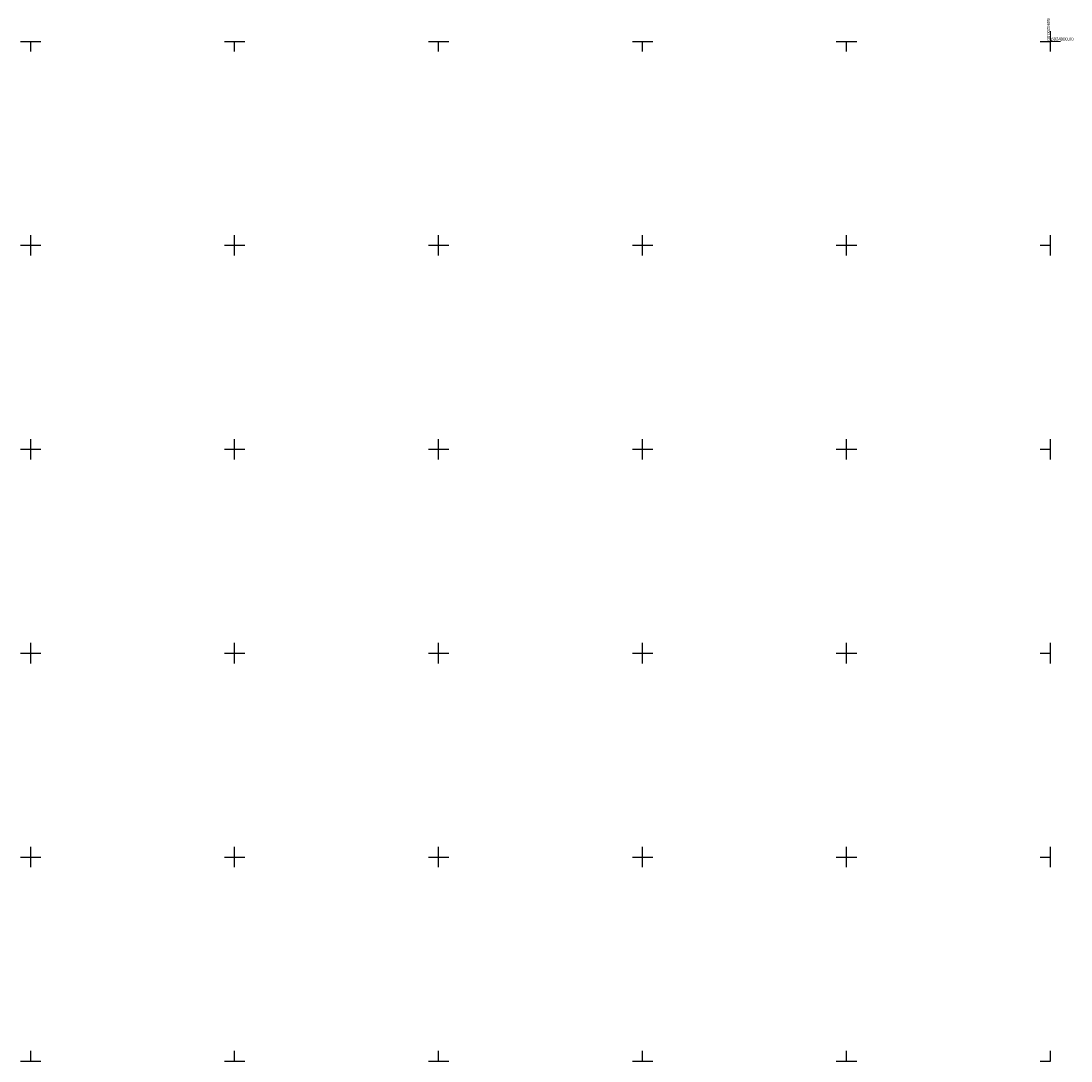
# Model space of a CAD drawing. Header units: metres. Extents: x 6492398 to 6493205, y 6023748 to 6024005.
# Tile 8 of 8: x 6492948 to 6493205, y 6023750 to 6024005. Entities that reach past the tile are written whole.
import ezdxf
from ezdxf.enums import TextEntityAlignment as Align

# ---------------------------------------------------------------- set-up
doc = ezdxf.new("R2010")
doc.units = ezdxf.units.M
doc.linetypes.add('219-1000', pattern=[0])
doc.layers.get('0').update_dxf_attribs({"color": 2, "lineweight": 5})
doc.styles.get("Standard").update_dxf_attribs({"font": 'Working1250', "width": 0.75})

# ---------------------------------------------------------------- blocks, each defined once
blk = doc.blocks.new('RAMKA500K')
at = {"color": 0}
for p, q in [((0, 247.5), (0, 250)), ((0, 250), (2.5, 250)), ((47.5, 250), (52.5, 250)), ((50, 247.5), (50, 250)), ((97.5, 250), (102.5, 250)), ((100, 247.5), (100, 250)), ((147.5, 250), (152.5, 250)), ((150, 247.5), (150, 250)), ((197.5, 250), (202.5, 250)), ((200, 247.5), (200, 250)), ((247.5, 250), (252.5, 250)), ((250, 247.5), (250, 250)), ((297.5, 250), (302.5, 250)), ((300, 247.5), (300, 250)), ((347.5, 250), (352.5, 250)), ((350, 247.5), (350, 250)), ((397.5, 250), (400, 250)), ((400, 247.5), (400, 250)), ((0, 197.5), (0, 202.5)), ((50, 197.5), (50, 202.5)), ((100, 197.5), (100, 202.5)), ((150, 197.5), (150, 202.5)), ((200, 197.5), (200, 202.5)), ((250, 197.5), (250, 202.5)), ((300, 197.5), (300, 202.5)), ((350, 197.5), (350, 202.5)), ((400, 197.5), (400, 202.5)), ((0, 200), (2.5, 200)), ((47.5, 200), (52.5, 200)), ((97.5, 200), (102.5, 200)), ((147.5, 200), (152.5, 200)), ((197.5, 200), (202.5, 200)), ((247.5, 200), (252.5, 200)), ((297.5, 200), (302.5, 200)), ((347.5, 200), (352.5, 200)), ((397.5, 200), (400, 200)), ((0, 147.5), (0, 152.5)), ((50, 147.5), (50, 152.5)), ((100, 147.5), (100, 152.5)), ((150, 147.5), (150, 152.5)), ((200, 147.5), (200, 152.5)), ((250, 147.5), (250, 152.5)), ((300, 147.5), (300, 152.5)), ((350, 147.5), (350, 152.5)), ((400, 147.5), (400, 152.5)), ((0, 150), (2.5, 150)), ((47.5, 150), (52.5, 150)), ((97.5, 150), (102.5, 150)), ((147.5, 150), (152.5, 150)), ((197.5, 150), (202.5, 150)), ((247.5, 150), (252.5, 150)), ((297.5, 150), (302.5, 150)), ((347.5, 150), (352.5, 150)), ((397.5, 150), (400, 150)), ((0, 97.5), (0, 102.5)), ((50, 97.5), (50, 102.5)), ((100, 97.5), (100, 102.5)), ((150, 97.5), (150, 102.5)), ((200, 97.5), (200, 102.5)), ((250, 97.5), (250, 102.5)), ((300, 97.5), (300, 102.5)), ((350, 97.5), (350, 102.5)), ((400, 97.5), (400, 102.5)), ((0, 100), (2.5, 100)), ((47.5, 100), (52.5, 100)), ((97.5, 100), (102.5, 100)), ((147.5, 100), (152.5, 100)), ((197.5, 100), (202.5, 100)), ((247.5, 100), (252.5, 100)), ((297.5, 100), (302.5, 100)), ((347.5, 100), (352.5, 100)), ((397.5, 100), (400, 100)), ((0, 47.5), (0, 52.5)), ((50, 47.5), (50, 52.5)), ((100, 47.5), (100, 52.5)), ((150, 47.5), (150, 52.5)), ((200, 47.5), (200, 52.5)), ((250, 47.5), (250, 52.5)), ((300, 47.5), (300, 52.5)), ((350, 47.5), (350, 52.5)), ((400, 47.5), (400, 52.5)), ((0, 50), (2.5, 50)), ((47.5, 50), (52.5, 50)), ((97.5, 50), (102.5, 50)), ((147.5, 50), (152.5, 50)), ((197.5, 50), (202.5, 50)), ((247.5, 50), (252.5, 50)), ((297.5, 50), (302.5, 50)), ((347.5, 50), (352.5, 50)), ((397.5, 50), (400, 50)), ((0, 0), (0, 2.5)), ((0, 0), (2.5, 0)), ((47.5, 0), (52.5, 0)), ((50, 0), (50, 2.5)), ((97.5, 0), (102.5, 0)), ((100, 0), (100, 2.5)), ((147.5, 0), (152.5, 0)), ((150, 0), (150, 2.5)), ((197.5, 0), (202.5, 0)), ((200, 0), (200, 2.5)), ((247.5, 0), (252.5, 0)), ((250, 0), (250, 2.5)), ((297.5, 0), (302.5, 0)), ((300, 0), (300, 2.5)), ((347.5, 0), (352.5, 0)), ((350, 0), (350, 2.5)), ((397.5, 0), (400, 0)), ((400, 0), (400, 2.5))]:
    blk.add_line(p, q, dxfattribs=at)

msp = doc.modelspace()

# ---------------------------------------------------------------- linework, layer by layer
at = {"layer": 'Pieczątka na wyrysie', "color": 7, "linetype": 'CONTINUOUS', "lineweight": 13, "flags": 128}
for points in [[(6493197.5, 6024000), (6493202.5, 6024000)], [(6493200, 6024000), (6493200, 6024002.5)], [(6493200, 6024000), (6493200, 6023997.5)]]:
    msp.add_lwpolyline(points, dxfattribs=at)
at = {"layer": 'Pieczątka na wyrysie', "color": 7, "linetype": '219-1000', "lineweight": 13, "flags": 128}
msp.add_lwpolyline([(6493200.225, 6024000), (6493200.225, 6024000.2)], dxfattribs=at)

# ---------------------------------------------------------------- block references
at = {"layer": 'Wstawianie ramki sekcyjnej z opisem', "color": 7, "linetype": 'CONTINUOUS', "lineweight": 13}
msp.add_blockref('RAMKA500K', (6492800, 6023750), dxfattribs=at)

# ---------------------------------------------------------------- texts
at = {"layer": 'Pieczątka na wyrysie', "color": 7, "linetype": 'CONTINUOUS', "lineweight": 13, "width": 0.9}
msp.add_text('6493200.00', height=0.75, rotation=270, dxfattribs=at).set_placement((6493199.15, 6024000.19), align=Align.RIGHT)
msp.add_text('6024000.00', height=0.75, dxfattribs=at).set_placement((6493200.23, 6024000.2))

doc.saveas('drawing.dxf')
